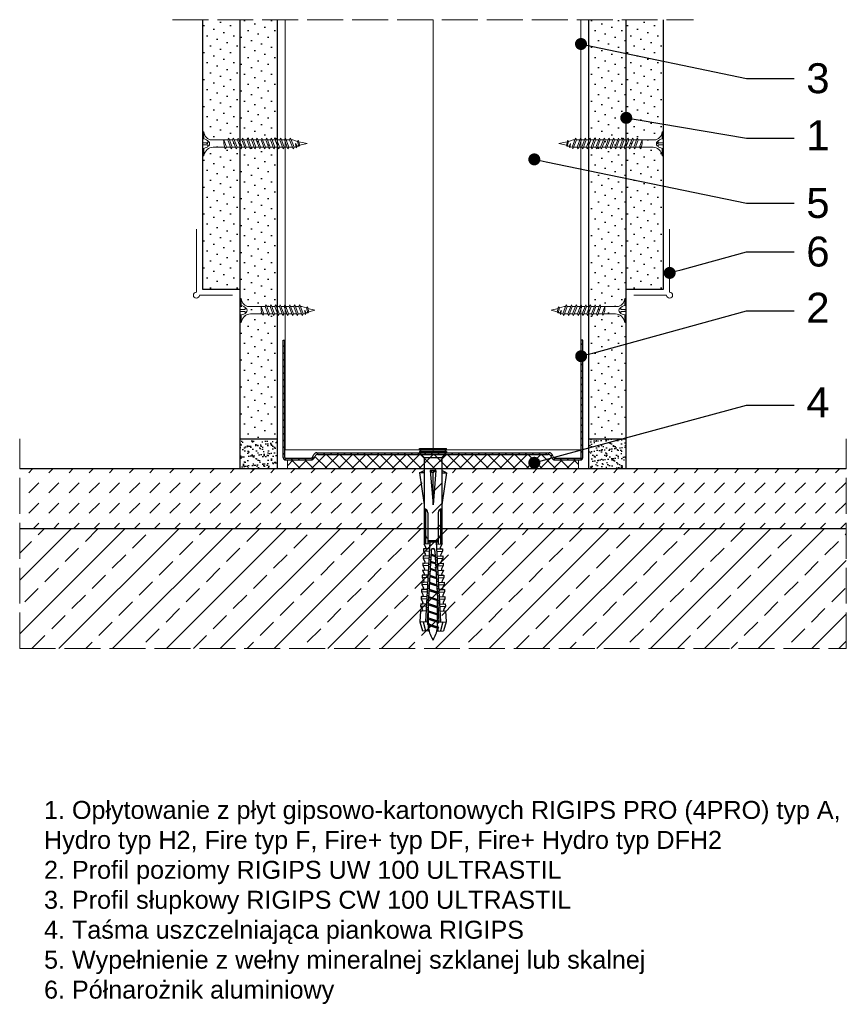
# Model space of a CAD drawing. Header units: millimetres. Extents: x 1487 to 2888, y 947 to 1276.
# Tile 2 of 2: x 2612 to 2888, y 947 to 1276. Entities that reach past the tile are written whole.
import ezdxf
from ezdxf import colors
from ezdxf.entities.mleader import LeaderData, LeaderLine
from ezdxf.math import Vec2, Vec3

# ---------------------------------------------------------------- set-up
doc = ezdxf.new("R2010")
doc.units = ezdxf.units.MM
doc.linetypes.add('ACAD_ISO02W100', pattern=[15, 12, -3])
for name, color, linetype, lineweight in [('_ISOVER WELNA', 7, 'BATTING', 9), ('_RIGIPS AKCESORIA', 7, 'Continuous', 18), ('_RIGIPS G-K', 7, 'Continuous', 25), ('_RIGIPS PROFIL', 7, 'Continuous', 18), ('KRESKOWANIE', 7, 'Continuous', 9), ('OPISY', 7, 'Continuous', 9), ('PRZERYWANA', 7, 'ACAD_ISO02W100', 9)]:
    doc.layers.add(name, color=color, linetype=linetype, lineweight=lineweight)
doc.styles.get("Standard").update_dxf_attribs({"font": 'arial.ttf'})
doc.linetypes.add('BATTING', pattern='A,0.00254,-2.54,[134,ltypeshp.shx,S=2.54,R=0,X=-2.54,Y=0],-5.08,[134,ltypeshp.shx,S=2.54,R=180,X=2.54,Y=0],-2.54', length=10.16254)

# ---------------------------------------------------------------- blocks, each defined once
blk = doc.blocks.new('UW 100 ULTRASTIL')
h = blk.add_hatch()
h.set_pattern_fill('ANSI31', color=256, scale=0.5, style=0)
h.paths.add_polyline_path([(166.82, 2.35), (89.14, 2.35, 0.286951), (88.24, 1.79), (87.91, 1.11, -0.286951), (87.01, 0.55), (78.78, 0.55, -0.414214), (78.53, 0.8), (78.53, 40), (77.98, 40), (77.98, 0.8, 0.414214), (78.78, 0), (87.35, 0, 0.286951), (88.25, 0.56), (88.58, 1.24, -0.286951), (89.48, 1.8), (166.48, 1.8, -0.286951), (167.38, 1.24), (167.71, 0.56, 0.286951), (168.61, 0), (177.18, 0, 0.414214), (177.98, 0.8), (177.98, 40), (177.43, 40), (177.43, 0.8, -0.414214), (177.18, 0.55), (168.95, 0.55, -0.286951), (168.05, 1.11), (167.72, 1.79, 0.286951)])
for p, q in [((77.98, 0.8), (77.98, 40)), ((77.98, 40), (78.53, 40)), ((78.53, 0.8), (78.53, 40)), ((177.43, 0.8), (177.43, 40)), ((177.98, 40), (177.43, 40)), ((177.98, 0.8), (177.98, 40)), ((78.78, 0.55), (87.01, 0.55)), ((78.78, 0), (87.35, 0)), ((87.91, 1.11), (88.24, 1.79)), ((88.25, 0.56), (88.58, 1.24)), ((89.14, 2.35), (166.82, 2.35)), ((89.48, 1.8), (166.48, 1.8)), ((167.71, 0.56), (167.38, 1.24)), ((168.05, 1.11), (167.72, 1.79)), ((168.61, 0), (177.18, 0)), ((168.95, 0.55), (177.18, 0.55))]:
    blk.add_line(p, q)
for centre, radius, start, end in [((78.78, 0.8), 0.8, 180, 270), ((78.78, 0.8), 0.25, 180, 270), ((87.01, 1.55), 1, 270, 334.0435), ((87.35, 1), 1, 270, 334.0435), ((89.14, 1.35), 1, 90, 154.0435), ((89.48, 0.8), 1, 90, 154.0435), ((166.48, 0.8), 1, 25.9565, 90), ((166.82, 1.35), 1, 25.9565, 90), ((168.61, 1), 1, 205.9565, 270), ((168.95, 1.55), 1, 205.9565, 270), ((177.18, 0.8), 0.8, 270, 0), ((177.18, 0.8), 0.25, 270, 0)]:
    blk.add_arc(centre, radius, start, end)
blk = doc.blocks.new('TN 25')
at = {"layer": '_RIGIPS AKCESORIA'}
for p, q in [((0, -0.84), (0, 7.16)), ((0, 7.16), (0.46, 7.16)), ((0.46, 7.16), (0.46, 4.78)), ((0.46, 4.78), (0, 4.78)), ((0, 3.5), (1.77, 3.5)), ((1.77, 3.5), (1.77, 4.2)), ((3.02, 4.46), (8.47, 4.46)), ((7.12, 4.46), (7.12, 3.18)), ((8.03, 2.01), (7.12, 4.46)), ((8.47, 4.46), (8.79, 5)), ((9.61, 1.51), (8.47, 4.46)), ((8.79, 5), (9.93, 2.01)), ((9, 4.46), (10.1, 4.46)), ((10.1, 4.46), (10.41, 5)), ((11.23, 1.51), (10.1, 4.46)), ((10.41, 5), (11.56, 2.01)), ((10.62, 4.46), (11.67, 4.46)), ((11.67, 4.46), (11.99, 5)), ((12.81, 1.51), (11.67, 4.46)), ((11.99, 5), (13.14, 2.01)), ((12.2, 4.46), (13.21, 4.46)), ((13.21, 4.46), (13.52, 5)), ((14.34, 1.51), (13.21, 4.46)), ((13.52, 5), (14.67, 2.01)), ((13.73, 4.46), (14.8, 4.46)), ((14.8, 4.46), (15.12, 5)), ((15.94, 1.51), (14.8, 4.46)), ((15.12, 5), (16.26, 2.01)), ((15.33, 4.46), (16.42, 4.46)), ((16.42, 4.46), (16.73, 5)), ((17.55, 1.51), (16.42, 4.46)), ((16.73, 5), (17.88, 2.01)), ((16.94, 4.46), (17.99, 4.46)), ((17.99, 4.46), (18.31, 5)), ((19.13, 1.51), (17.99, 4.46)), ((18.31, 5), (19.45, 2.01)), ((18.52, 4.46), (19.68, 4.46)), ((19.68, 4.46), (20, 5)), ((20.82, 1.51), (19.68, 4.46)), ((20, 5), (21.14, 2.01)), ((20.21, 4.46), (20.7, 4.46)), ((20.7, 4.46), (22.28, 3.98)), ((22.28, 3.98), (22.56, 4.37)), ((22.7, 2.36), (22.28, 3.98)), ((22.56, 4.37), (23.03, 2.71)), ((22.71, 3.85), (25, 3.24)), ((0, 2.83), (1.77, 2.83)), ((0.46, 1.64), (0, 1.64)), ((0.46, -0.84), (0.46, 1.64)), ((1.77, 2.83), (1.77, 2.18)), ((7.49, 2.01), (3.55, 2.01)), ((7.12, 3.18), (7.65, 1.53)), ((7.65, 1.53), (8.03, 2.01)), ((9.41, 2.01), (8.03, 2.01)), ((9.93, 2.01), (9.61, 1.51)), ((11.04, 2.01), (9.93, 2.01)), ((11.56, 2.01), (11.23, 1.51)), ((12.61, 2.01), (11.56, 2.01)), ((13.14, 2.01), (12.81, 1.51)), ((14.15, 2.01), (13.14, 2.01)), ((14.67, 2.01), (14.34, 1.51)), ((15.74, 2.01), (14.67, 2.01)), ((16.26, 2.01), (15.94, 1.51)), ((17.36, 2.01), (16.26, 2.01)), ((17.88, 2.01), (17.55, 1.51)), ((18.93, 2.01), (17.88, 2.01)), ((19.45, 2.01), (19.13, 1.51)), ((19.45, 2.01), (20.62, 2.01)), ((21.14, 2.01), (20.82, 1.51)), ((21.14, 2.01), (21.81, 2.12)), ((21.85, 1.83), (21.67, 3.28)), ((21.67, 3.28), (22.14, 2.4)), ((22.14, 2.4), (21.85, 1.83)), ((22.7, 2.36), (22.14, 2.4)), ((23.03, 2.71), (22.7, 2.36)), ((25, 3.24), (23.03, 2.71)), ((0, -0.84), (0.46, -0.84))]:
    blk.add_line(p, q, dxfattribs=at)
for centre, major_axis, ratio, start_param, end_param in [((3.09, 7.67), (0.17, 3.2), 0.826134, 1.773653, 3.180586), ((-0.04, 0.9), (0, 3.93), 0.848176, -0.720942, -0.151112), ((1.66, 3.18), (0, 0.895), 0.848176, -1.552777, -0.720942), ((3.37, -1.57), (0.28, 3.57), 0.832181, 0.035984, 1.430787), ((-2.73, 15.91), (0, 14.76), 0.848176, 3.399396, 3.475072), ((0.59, 4.62), (0, 2.81), 0.848176, 3.475072, 3.862535), ((1.66, 3.18), (0, 0.895), 0.848176, 3.862535, 4.730408)]:
    blk.add_ellipse(centre, major_axis=major_axis, ratio=ratio, start_param=start_param, end_param=end_param, dxfattribs=at)
blk = doc.blocks.new('kolek rozprezny komplet 60')
for p, q in [((390.66, 217.01), (390.76, 218.91)), ((393.15, 216.88), (390.66, 217.01)), ((393.75, 218.75), (390.71, 217.96)), ((393.81, 219.85), (390.76, 218.91)), ((392.67, 216.95), (393.04, 217.45)), ((393.07, 216.95), (393.04, 217.45)), ((393.68, 217.35), (393.81, 219.85)), ((417.38, 216.11), (393.68, 217.35)), ((420.47, 216.55), (393.71, 217.95)), ((397.41, 219.66), (393.81, 219.85)), ((394.67, 216.95), (394.92, 217.29)), ((395.07, 216.95), (395.05, 217.28)), ((397.07, 216.95), (397.23, 217.17)), ((397.31, 217.76), (397.41, 219.66)), ((397.47, 216.95), (397.46, 217.16)), ((397.67, 217.14), (397.71, 217.74)), ((399, 219.58), (397.82, 218.98)), ((398.47, 217.1), (398.5, 217.7)), ((398.9, 217.68), (399, 219.58)), ((399.8, 219.54), (399, 219.58)), ((399.47, 216.95), (399.55, 217.05)), ((399.7, 217.64), (399.8, 219.54)), ((399.87, 216.95), (399.87, 217.03)), ((400.07, 217.02), (400.1, 217.62)), ((401.4, 219.45), (400.22, 218.85)), ((400.87, 216.98), (400.9, 217.58)), ((401.3, 217.56), (401.4, 219.45)), ((402.2, 219.41), (401.4, 219.45)), ((402.1, 217.51), (402.2, 219.41)), ((402.47, 216.89), (402.5, 217.49)), ((403.8, 219.33), (402.61, 218.72)), ((403.27, 216.85), (403.3, 217.45)), ((403.7, 217.43), (403.8, 219.33)), ((404.6, 219.29), (403.8, 219.33)), ((404.5, 217.39), (404.6, 219.29)), ((404.86, 216.77), (404.9, 217.37)), ((406.19, 219.2), (405.01, 218.6)), ((405.66, 216.73), (405.69, 217.32)), ((406.09, 217.3), (406.19, 219.2)), ((406.99, 219.16), (406.19, 219.2)), ((406.89, 217.26), (406.99, 219.16)), ((407.26, 216.64), (407.29, 217.24)), ((408.59, 219.08), (407.41, 218.47)), ((408.06, 216.6), (408.09, 217.2)), ((408.49, 217.18), (408.59, 219.08)), ((409.39, 219.03), (408.59, 219.08)), ((409.29, 217.14), (409.39, 219.03)), ((409.66, 216.52), (409.69, 217.12)), ((410.99, 218.95), (409.8, 218.35)), ((410.46, 216.47), (410.49, 217.07)), ((410.89, 217.05), (410.99, 218.95)), ((412.59, 218.87), (411.4, 218.26)), ((412.49, 216.97), (412.59, 218.87)), ((413.38, 218.82), (412.59, 218.87)), ((413.28, 216.93), (413.38, 218.82)), ((414.98, 218.74), (413.8, 218.14)), ((414.88, 216.84), (414.98, 218.74)), ((415.78, 218.7), (414.98, 218.74)), ((415.68, 216.8), (415.78, 218.7)), ((417.38, 218.62), (416.2, 218.01)), ((417.28, 216.72), (417.38, 218.62)), ((418.18, 218.57), (417.38, 218.62)), ((418.08, 216.68), (418.18, 218.57)), ((419.78, 218.49), (418.59, 217.89)), ((419.68, 216.59), (419.78, 218.49)), ((430.17, 217.15), (419.71, 217.15)), ((431.37, 217.95), (419.75, 217.95)), ((448.67, 218.45), (419.77, 218.45)), ((420.47, 217.15), (420.47, 213.75)), ((420.67, 217.15), (420.67, 213.75)), ((420.87, 217.15), (420.87, 213.75)), ((443.47, 219.95), (432.8, 218.45)), ((443.47, 218.45), (443.47, 219.95)), ((443.47, 219.95), (444.34, 218.45)), ((450.17, 219.95), (448.67, 218.45)), ((448.67, 218.45), (448.67, 212.45)), ((450.17, 219.95), (450.17, 210.95)), ((450.67, 219.95), (450.17, 219.95)), ((450.67, 219.95), (450.67, 210.95)), ((450.67, 219.35), (451.17, 219.95)), ((451.17, 219.95), (451.67, 219.95)), ((451.17, 219.95), (451.17, 210.95)), ((451.67, 219.95), (451.67, 210.95)), ((393.15, 214.02), (390.66, 213.89)), ((390.66, 213.89), (390.76, 211.99)), ((391.67, 216.95), (392.67, 216.95)), ((392.67, 216.95), (391.67, 213.95)), ((391.67, 213.95), (391.71, 213.45)), ((391.71, 213.45), (392.07, 213.95)), ((392.67, 216.95), (392.07, 213.95)), ((393.07, 216.95), (392.07, 213.95)), ((392.07, 213.95), (393.67, 213.95)), ((393.07, 216.95), (394.67, 216.95)), ((394.67, 216.95), (393.67, 213.95)), ((393.67, 213.95), (393.7, 213.55)), ((417.38, 214.79), (393.68, 213.55)), ((420.47, 214.35), (393.71, 212.95)), ((393.78, 213.55), (394.07, 213.95)), ((394.67, 216.95), (394.07, 213.95)), ((395.07, 216.95), (394.07, 213.95)), ((394.07, 213.95), (396.07, 213.95)), ((395.07, 216.95), (397.07, 216.95)), ((397.07, 216.95), (396.07, 213.95)), ((396.07, 213.95), (396.09, 213.67)), ((396.28, 213.68), (396.47, 213.95)), ((397.07, 216.95), (396.47, 213.95)), ((397.47, 216.95), (396.47, 213.95)), ((396.47, 213.95), (398.47, 213.95)), ((397.47, 216.95), (399.47, 216.95)), ((397.67, 213.76), (397.71, 213.16)), ((399.47, 216.95), (398.47, 213.95)), ((398.47, 213.95), (398.48, 213.8)), ((398.47, 213.8), (398.5, 213.2)), ((398.77, 213.81), (398.87, 213.95)), ((399.47, 216.95), (398.87, 213.95)), ((399.87, 216.95), (398.87, 213.95)), ((398.87, 213.95), (400.87, 213.95)), ((399.87, 216.95), (401.38, 216.95)), ((400.07, 213.88), (400.1, 213.28)), ((401.87, 216.92), (400.87, 213.95)), ((400.87, 213.95), (400.88, 213.92)), ((400.87, 213.92), (400.9, 213.32)), ((401.87, 216.92), (401.27, 213.95)), ((402.26, 216.9), (401.27, 213.95)), ((401.27, 213.95), (401.38, 213.95)), ((401.27, 213.94), (401.27, 213.95)), ((402.47, 214.01), (402.5, 213.41)), ((403.27, 214.05), (403.3, 213.45)), ((404.22, 216.8), (403.31, 214.05)), ((404.24, 216.8), (403.7, 214.07)), ((404.62, 216.78), (403.72, 214.07)), ((404.86, 214.13), (404.9, 213.53)), ((405.66, 214.17), (405.69, 213.58)), ((406.58, 216.68), (405.75, 214.18)), ((406.62, 216.68), (406.12, 214.2)), ((406.98, 216.66), (406.16, 214.2)), ((407.26, 214.26), (407.29, 213.66)), ((408.06, 214.3), (408.09, 213.7)), ((408.94, 216.55), (408.19, 214.31)), ((408.49, 213.72), (408.59, 211.82)), ((408.99, 216.55), (408.55, 214.33)), ((409.34, 216.53), (408.6, 214.33)), ((409.29, 213.76), (409.39, 211.87)), ((409.66, 214.38), (409.69, 213.79)), ((410.46, 214.43), (410.49, 213.83)), ((411.3, 216.43), (410.64, 214.44)), ((410.89, 213.85), (410.99, 211.95)), ((411.37, 216.43), (410.98, 214.45)), ((411.69, 216.41), (411.04, 214.46)), ((412.05, 216.39), (412.09, 216.99)), ((412.05, 214.51), (412.09, 213.91)), ((412.49, 213.93), (412.59, 212.03)), ((412.85, 216.35), (412.89, 216.95)), ((412.85, 214.55), (412.89, 213.95)), ((413.66, 216.31), (413.08, 214.56)), ((413.28, 213.97), (413.38, 212.08)), ((413.75, 216.3), (413.4, 214.58)), ((414.05, 216.29), (413.49, 214.58)), ((414.45, 216.27), (414.48, 216.86)), ((414.45, 214.64), (414.48, 214.04)), ((414.88, 214.06), (414.98, 212.16)), ((415.25, 216.22), (415.28, 216.82)), ((415.25, 214.68), (415.28, 214.08)), ((416.02, 216.18), (415.52, 214.69)), ((415.68, 214.1), (415.78, 212.2)), ((416.12, 216.18), (415.83, 214.71)), ((416.41, 216.16), (415.93, 214.71)), ((417.28, 214.18), (417.38, 212.29)), ((418.22, 215.58), (418.01, 214.95)), ((418.08, 214.22), (418.18, 212.33)), ((419.68, 214.31), (419.78, 212.41)), ((430.17, 213.75), (419.71, 213.75)), ((444.34, 216.37), (432.8, 215.45)), ((432.8, 215.45), (443.47, 215.45)), ((444.34, 214.53), (432.8, 215.45)), ((444.34, 216.37), (443.47, 215.45)), ((444.34, 214.53), (443.47, 215.45)), ((444.34, 214.53), (444.34, 216.37)), ((448.67, 216.95), (448.67, 213.95)), ((393.75, 212.15), (390.71, 212.94)), ((393.81, 211.05), (390.76, 211.99)), ((393.68, 213.55), (393.81, 211.05)), ((397.41, 211.24), (393.81, 211.05)), ((397.31, 213.14), (397.41, 211.24)), ((399, 211.32), (397.82, 211.93)), ((398.9, 213.22), (399, 211.32)), ((399.8, 211.36), (399, 211.32)), ((399.7, 213.26), (399.8, 211.36)), ((401.4, 211.45), (400.22, 212.05)), ((401.3, 213.35), (401.4, 211.45)), ((402.2, 211.49), (401.4, 211.45)), ((402.1, 213.39), (402.2, 211.49)), ((403.8, 211.57), (402.61, 212.18)), ((403.7, 213.47), (403.8, 211.57)), ((404.6, 211.62), (403.8, 211.57)), ((404.5, 213.51), (404.6, 211.62)), ((406.19, 211.7), (405.01, 212.3)), ((406.09, 213.6), (406.19, 211.7)), ((406.99, 211.74), (406.19, 211.7)), ((406.89, 213.64), (406.99, 211.74)), ((408.59, 211.82), (407.41, 212.43)), ((409.39, 211.87), (408.59, 211.82)), ((410.99, 211.95), (409.8, 212.55)), ((412.59, 212.03), (411.4, 212.64)), ((413.38, 212.08), (412.59, 212.03)), ((414.98, 212.16), (413.8, 212.76)), ((415.78, 212.2), (414.98, 212.16)), ((417.38, 212.29), (416.2, 212.89)), ((418.18, 212.33), (417.38, 212.29)), ((419.78, 212.41), (418.59, 213.01)), ((431.37, 212.95), (419.75, 212.95)), ((448.67, 212.45), (419.77, 212.45)), ((443.47, 210.95), (432.8, 212.45)), ((443.47, 212.45), (443.47, 210.95)), ((443.47, 210.95), (444.34, 212.45)), ((450.17, 210.95), (448.67, 212.45)), ((450.67, 210.95), (450.17, 210.95)), ((450.67, 211.55), (451.17, 210.95)), ((451.17, 210.95), (451.67, 210.95))]:
    blk.add_line(p, q)
for centre, radius, start, end in [((393.65, 216.85), 0.5, 87, 177), ((397.68, 219.24), 0.3, 177, 297), ((400.08, 219.12), 0.3, 177, 297), ((402.48, 218.99), 0.3, 177, 297), ((404.87, 218.87), 0.3, 177, 297), ((407.27, 218.74), 0.3, 177, 297), ((409.67, 218.61), 0.3, 177, 297), ((411.27, 218.53), 0.3, 177, 297), ((413.66, 218.41), 0.3, 177, 297), ((416.06, 218.28), 0.3, 177, 297), ((418.46, 218.15), 0.3, 177, 297), ((422.67, 216.95), 1, 90, 168.463), ((430.17, 218.45), 1.3, 270, 0), ((393.41, 206.24), 10.85, 99.2038, 121.9083), ((393.41, 224.66), 10.85, 238.0917, 260.7962), ((393.65, 214.05), 0.5, 183, 273), ((417.55, 215.45), 0.682, 255.8604, 104.1386), ((422.67, 213.95), 1, 191.537, 270), ((430.17, 212.45), 1.3, 0, 90), ((397.68, 211.66), 0.3, 63, 183), ((400.08, 211.78), 0.3, 63, 183), ((402.48, 211.91), 0.3, 63, 183), ((404.87, 212.03), 0.3, 63, 183), ((407.27, 212.16), 0.3, 63, 183), ((409.67, 212.29), 0.3, 63, 183), ((411.27, 212.37), 0.3, 63, 183), ((413.66, 212.5), 0.3, 63, 183), ((416.06, 212.62), 0.3, 63, 183), ((418.46, 212.75), 0.3, 63, 183)]:
    blk.add_arc(centre, radius, start, end)
blk = doc.blocks.new('TN 35')
at = {"layer": '_RIGIPS AKCESORIA'}
for p, q in [((0, -0.84), (0, 7.16)), ((0, 7.16), (0.46, 7.16)), ((0.46, 7.16), (0.46, 4.78)), ((0.46, 4.78), (0, 4.78)), ((0, 3.5), (1.77, 3.5)), ((1.77, 3.5), (1.77, 4.2)), ((3.02, 4.46), (8.47, 4.46)), ((7.12, 4.46), (7.12, 3.18)), ((8.03, 2.01), (7.12, 4.46)), ((8.47, 4.46), (8.79, 5)), ((9.61, 1.51), (8.47, 4.46)), ((8.79, 5), (9.93, 2.01)), ((9, 4.46), (10.1, 4.46)), ((10.1, 4.46), (10.41, 5)), ((11.23, 1.51), (10.1, 4.46)), ((10.41, 5), (11.56, 2.01)), ((10.62, 4.46), (11.67, 4.46)), ((11.67, 4.46), (11.99, 5)), ((12.81, 1.51), (11.67, 4.46)), ((11.99, 5), (13.14, 2.01)), ((12.2, 4.46), (13.21, 4.46)), ((13.21, 4.46), (13.52, 5)), ((14.34, 1.51), (13.21, 4.46)), ((13.52, 5), (14.67, 2.01)), ((13.73, 4.46), (14.8, 4.46)), ((14.8, 4.46), (15.12, 5)), ((15.94, 1.51), (14.8, 4.46)), ((15.12, 5), (16.26, 2.01)), ((15.33, 4.46), (16.42, 4.46)), ((16.42, 4.46), (16.73, 5)), ((17.55, 1.51), (16.42, 4.46)), ((16.73, 5), (17.88, 2.01)), ((16.94, 4.46), (17.99, 4.46)), ((17.99, 4.46), (18.31, 5)), ((19.13, 1.51), (17.99, 4.46)), ((18.31, 5), (19.45, 2.01)), ((18.52, 4.46), (19.57, 4.46)), ((19.57, 4.46), (19.88, 5)), ((20.7, 1.51), (19.57, 4.46)), ((19.88, 5), (21.03, 2.01)), ((20.09, 4.46), (21.14, 4.46)), ((21.14, 4.46), (21.46, 5)), ((22.28, 1.51), (21.14, 4.46)), ((21.46, 5), (22.6, 2.01)), ((21.67, 4.46), (22.72, 4.46)), ((22.72, 4.46), (23.03, 5)), ((23.85, 1.51), (22.72, 4.46)), ((23.03, 5), (24.18, 2.01)), ((23.24, 4.46), (24.29, 4.46)), ((24.29, 4.46), (24.61, 5)), ((25.43, 1.51), (24.29, 4.46)), ((24.61, 5), (25.75, 2.01)), ((24.81, 4.46), (25.87, 4.46)), ((25.87, 4.46), (26.18, 5)), ((27, 1.51), (25.87, 4.46)), ((26.18, 5), (27.33, 2.01)), ((26.39, 4.46), (27.44, 4.46)), ((27.44, 4.46), (27.76, 5)), ((28.58, 1.51), (27.44, 4.46)), ((27.76, 5), (28.9, 2.01)), ((27.96, 4.46), (29.13, 4.46)), ((29.13, 4.46), (29.45, 5)), ((30.27, 1.51), (29.13, 4.46)), ((29.45, 5), (30.59, 2.01)), ((29.65, 4.46), (30.15, 4.46)), ((30.15, 4.46), (31.73, 3.98)), ((31.73, 3.98), (32.01, 4.37)), ((32.15, 2.36), (31.73, 3.98)), ((32.01, 4.37), (32.48, 2.71)), ((32.16, 3.85), (35, 3.24)), ((0, 2.83), (1.77, 2.83)), ((0.46, 1.64), (0, 1.64)), ((0.46, -0.84), (0.46, 1.64)), ((1.77, 2.83), (1.77, 2.18)), ((7.49, 2.01), (3.55, 2.01)), ((7.12, 3.18), (7.65, 1.53)), ((7.65, 1.53), (8.03, 2.01)), ((9.41, 2.01), (8.03, 2.01)), ((9.93, 2.01), (9.61, 1.51)), ((11.04, 2.01), (9.93, 2.01)), ((11.56, 2.01), (11.23, 1.51)), ((12.61, 2.01), (11.56, 2.01)), ((13.14, 2.01), (12.81, 1.51)), ((14.15, 2.01), (13.14, 2.01)), ((14.67, 2.01), (14.34, 1.51)), ((15.74, 2.01), (14.67, 2.01)), ((16.26, 2.01), (15.94, 1.51)), ((17.36, 2.01), (16.26, 2.01)), ((17.88, 2.01), (17.55, 1.51)), ((18.93, 2.01), (17.84, 2.01)), ((19.45, 2.01), (19.13, 1.51)), ((20.51, 2.01), (19.41, 2.01)), ((21.03, 2.01), (20.7, 1.51)), ((22.08, 2.01), (20.99, 2.01)), ((22.6, 2.01), (22.28, 1.51)), ((23.66, 2.01), (22.56, 2.01)), ((24.18, 2.01), (23.85, 1.51)), ((25.23, 2.01), (24.14, 2.01)), ((25.75, 2.01), (25.43, 1.51)), ((26.81, 2.01), (25.71, 2.01)), ((27.33, 2.01), (27, 1.51)), ((28.38, 2.01), (27.33, 2.01)), ((28.9, 2.01), (28.58, 1.51)), ((28.9, 2.01), (30.07, 2.01)), ((30.59, 2.01), (30.27, 1.51)), ((30.59, 2.01), (31.26, 2.12)), ((31.3, 1.83), (31.12, 3.28)), ((31.12, 3.28), (31.59, 2.4)), ((31.59, 2.4), (31.3, 1.83)), ((32.15, 2.36), (31.59, 2.4)), ((32.48, 2.71), (32.15, 2.36)), ((35, 3.24), (32.48, 2.71)), ((0, -0.84), (0.46, -0.84))]:
    blk.add_line(p, q, dxfattribs=at)
for centre, major_axis, ratio, start_param, end_param in [((3.09, 7.67), (0.17, 3.2), 0.826134, 1.773653, 3.180586), ((-0.04, 0.9), (0, 3.93), 0.848176, -0.720942, -0.151112), ((1.66, 3.18), (0, 0.895), 0.848176, -1.552777, -0.720942), ((3.37, -1.57), (0.28, 3.57), 0.832181, 0.035984, 1.430787), ((-2.73, 15.91), (0, 14.76), 0.848176, 3.399396, 3.475072), ((0.59, 4.62), (0, 2.81), 0.848176, 3.475072, 3.862535), ((1.66, 3.18), (0, 0.895), 0.848176, 3.862535, 4.730408)]:
    blk.add_ellipse(centre, major_axis=major_axis, ratio=ratio, start_param=start_param, end_param=end_param, dxfattribs=at)
blk = doc.blocks.new('polnaroznik')
at = {"layer": '_RIGIPS AKCESORIA'}
for p, q in [((430.5, 56.15), (451.5, 56.15)), ((429.5, 44.15), (429.5, 55.15))]:
    blk.add_line(p, q, dxfattribs=at)
blk.add_arc((429.5, 56.15), 1, 0, 270, dxfattribs=at)
blk = doc.blocks.new('_Dot')
at = {"color": 0, "linetype": 'ByBlock', "lineweight": -2}
blk.add_line((-0.5, 0), (-1, 0), dxfattribs=at)
at = {"color": 0, "linetype": 'ByBlock', "const_width": 0.5}
blk.add_lwpolyline([(-0.25, 0, 1), (0.25, 0, 1)], format="xyb", close=True, dxfattribs=at)

msp = doc.modelspace()

# ---------------------------------------------------------------- hatches: boundary and pattern name
at = {"layer": '_RIGIPS G-K'}
h = msp.add_hatch(dxfattribs=at)
h.set_pattern_fill('DOTS', color=256, scale=2, angle=45, style=0)
h.set_pattern_definition([(45, (1008.8827, -3e-12), (-1.122532, 3.367596), [0, -3.175])])
h.paths.add_polyline_path([(2685.66, 1276.07), (2673.16, 1276.07), (2673.16, 1186.07), (2685.66, 1186.07)])
h = msp.add_hatch(dxfattribs=at)
h.set_pattern_fill('DOTS', color=256, scale=2, angle=45, style=0)
h.set_pattern_definition([(45, (1098.8827, -308.061), (-1.122532, 3.367596), [0, -3.175])])
h.paths.add_polyline_path([(2698.16, 1276.07), (2685.66, 1276.07), (2685.66, 1136.07), (2698.16, 1136.07)])
h = msp.add_hatch(dxfattribs=at)
h.set_pattern_fill('DOTS', color=256, scale=2, angle=45, style=0)
h.set_pattern_definition([(45, (1151.8827, -308.061), (-1.122532, 3.367596), [0, -3.175])])
h.paths.add_polyline_path([(2814.66, 1276.07), (2802.16, 1276.07), (2802.16, 1136.07), (2814.66, 1136.07)])
h = msp.add_hatch(dxfattribs=at)
h.set_pattern_fill('DOTS', color=256, scale=2, angle=45, style=0)
h.set_pattern_definition([(45, (1150.3827, 1e-11), (-1.122532, 3.367596), [0, -3.175])])
h.paths.add_polyline_path([(2827.16, 1276.07), (2814.66, 1276.07), (2814.66, 1186.07), (2827.16, 1186.07)])
h = msp.add_hatch(dxfattribs=at)
h.set_pattern_fill('AR-SAND', color=256, scale=0.05, style=0)
h.set_pattern_definition([(37.5, (471.8827, 0), (-0.0800016, 2.4470662), [0, -1.9304, 0, -2.159, 0, -2.06375]), (7.5, (471.8827, 0), (2.2476164, 3.5841255), [0, -1.0414, 0, -1.7399, 0, -0.66675]), (327.5, (470.3206, 0), (3.9549619, 0.007186), [0, -0.635, 0, -2.286, 0, -2.9845]), (317.5, (470.3206, 0), (3.8177823, 1.1146466), [0, -0.3175, 0, -1.4986, 0, -1.7145])])
h.paths.add_polyline_path([(2685.66, 1136.07), (2685.66, 1126.07), (2698.16, 1126.07), (2698.16, 1136.07)])
h = msp.add_hatch(dxfattribs=at)
h.set_pattern_fill('AR-SAND', color=256, scale=0.05, style=0)
h.set_pattern_definition([(37.5, (474.8827, 0), (-0.0800016, 2.4470662), [0, -1.9304, 0, -2.159, 0, -2.06375]), (7.5, (474.8827, 0), (2.2476164, 3.5841255), [0, -1.0414, 0, -1.7399, 0, -0.66675]), (327.5, (473.3206, 0), (3.9549619, 0.007186), [0, -0.635, 0, -2.286, 0, -2.9845]), (317.5, (473.3206, 0), (3.8177823, 1.1146466), [0, -0.3175, 0, -1.4986, 0, -1.7145])])
h.paths.add_polyline_path([(2814.66, 1126.07), (2814.66, 1136.07), (2802.16, 1136.07), (2802.16, 1126.07)])
at = {"layer": 'KRESKOWANIE'}
h = msp.add_hatch(dxfattribs=at)
h.set_pattern_fill('ANSI37', color=256, angle=90, style=0)
h.set_pattern_definition([(135, (799.3827, -308.061), (-2.245064, -2.245064), []), (225, (799.3827, -308.061), (2.245064, -2.245064), [])])
h.paths.add_polyline_path([(2789.88, 1129.63), (2789.56, 1130.31, 0.286951), (2788.66, 1130.87), (2711.66, 1130.87, 0.286951), (2710.76, 1130.31), (2710.43, 1129.63, -0.286951), (2709.53, 1129.07), (2701.56, 1129.07), (2701.56, 1126.07), (2798.76, 1126.07), (2798.76, 1129.07), (2790.78, 1129.07, -0.286951)])
h = msp.add_hatch(dxfattribs=at)
h.set_pattern_fill('DASH', color=256, scale=1.5, angle=45, style=0)
h.set_pattern_definition([(45, (473.3827, 0), (4e-16, 6.735192), [4.7625, -4.7625])])
h.paths.add_polyline_path([(2888.16, 1126.07), (2612.16, 1126.07), (2612.16, 1106.07), (2888.16, 1106.07)])
h = msp.add_hatch(dxfattribs=at)
h.set_pattern_fill('ANSI33', color=256, scale=2, style=0)
h.set_pattern_definition([(45, (1125.383, -308.061), (-8.980256, 8.980256), []), (45, (1134.363, -308.061), (-8.980256, 8.980256), [6.35, -3.175])])
h.paths.add_polyline_path([(2888.16, 1106.07), (2612.16, 1106.07), (2612.16, 1066.07), (2888.16, 1066.07)])

# ---------------------------------------------------------------- linework, layer by layer
for p, q in [((2888.16, 1126.07), (2612.16, 1126.07)), ((2888.16, 1106.07), (2612.16, 1106.07))]:
    msp.add_line(p, q)
at = {"layer": '_ISOVER WELNA', "ltscale": 4.8}
msp.add_line((2750.16, 1276.07), (2750.16, 1131.42), dxfattribs=at)
at = {"layer": '_RIGIPS G-K'}
for p, q in [((2673.16, 1276.07), (2673.16, 1186.07)), ((2685.66, 1276.07), (2685.66, 1126.07)), ((2698.16, 1276.07), (2698.16, 1126.07)), ((2802.16, 1126.07), (2802.16, 1276.07)), ((2814.66, 1126.07), (2814.66, 1276.07)), ((2827.16, 1186.07), (2827.16, 1276.07)), ((2673.16, 1186.07), (2685.66, 1186.07)), ((2814.66, 1186.07), (2827.16, 1186.07)), ((2685.66, 1136.07), (2698.16, 1136.07)), ((2802.16, 1136.07), (2814.66, 1136.07))]:
    msp.add_line(p, q, dxfattribs=at)
at = {"layer": '_RIGIPS PROFIL', "lineweight": 9}
for p, q in [((2700.76, 1276.07), (2700.76, 1132.42)), ((2799.56, 1276.07), (2799.56, 1132.42)), ((2799.56, 1132.42), (2700.76, 1132.42))]:
    msp.add_line(p, q, dxfattribs=at)
at = {"layer": 'KRESKOWANIE'}
for p, q in [((2701.56, 1129.07), (2701.56, 1126.07)), ((2798.76, 1129.07), (2798.76, 1126.07))]:
    msp.add_line(p, q, dxfattribs=at)
at = {"layer": 'PRZERYWANA'}
for p, q in [((2663.16, 1276.07), (2837.16, 1276.07)), ((2612.16, 1066.07), (2612.16, 1136.07)), ((2888.16, 1066.07), (2888.16, 1136.07)), ((2888.16, 1066.07), (2888.16, 1136.07)), ((2612.16, 1066.07), (2888.16, 1066.07))]:
    msp.add_line(p, q, dxfattribs=at)

# ---------------------------------------------------------------- block references
msp.add_blockref('UW 100 ULTRASTIL', (2622.18, 1129.07))
at = {"rotation": 90}
msp.add_blockref('kolek rozprezny komplet 60', (2965.61, 681.24), dxfattribs=at)
at = {"layer": '_RIGIPS AKCESORIA'}
for name, p in [('TN 35', (2673.16, 1231.46)), ('TN 25', (2685.66, 1175.82))]:
    msp.add_blockref(name, p, dxfattribs=at)
at = {"layer": '_RIGIPS AKCESORIA', "xscale": -1}
for name, p in [('TN 35', (2827.16, 1231.46)), ('TN 25', (2814.66, 1175.82))]:
    msp.add_blockref(name, p, dxfattribs=at)
at = {"layer": '_RIGIPS AKCESORIA', "rotation": 90}
msp.add_blockref('polnaroznik', (2727.31, 754.57), dxfattribs=at)
at = {"layer": '_RIGIPS AKCESORIA', "xscale": -1, "rotation": 270}
msp.add_blockref('polnaroznik', (2773.01, 754.57), dxfattribs=at)

# ---------------------------------------------------------------- texts
at = {"insert": (2620.29, 1015.19), "char_height": 6, "width": 274.7113, "attachment_point": 1}
msp.add_mtext('1. Opłytowanie z płyt gipsowo-kartonowych RIGIPS PRO (4PRO) typ A, Hydro typ H2, Fire typ F, Fire+ typ DF, Fire+ Hydro typ DFH2\\P2. Profil poziomy RIGIPS UW 100 ULTRASTIL\\P3. Profil słupkowy RIGIPS CW 100 ULTRASTIL\\P4. Taśma uszczelniająca piankowa RIGIPS\\P5. Wypełnienie z wełny mineralnej szklanej lub skalnej\\P6. Półnarożnik aluminiowy', dxfattribs=at)

# ---------------------------------------------------------------- leaders
at = {"layer": 'OPISY'}
ml = msp.add_multileader_mtext('Standard', dxfattribs=at)
ml.set_content('3', color=256)
ml.set_leader_properties()
ml.set_arrow_properties(name='DOT')
ml.build(insert=Vec2(0, 0))
ctx = ml.context
ctx.base_point, ctx.char_height, ctx.landing_gap_size, ctx.plane_origin = Vec3(2870.8, 1256.43), 10, 4, Vec3(2678.21, 1400.09)
notes = []
notes.append((ctx, [(0, (1, 1, 0), (2854.8, 1256.43), (1, 0), 16, [(0, [(2799.56, 1267.96)], 0, [])])]))
ctx.mtext.insert, ctx.mtext.flow_direction = Vec3(2874.8, 1261.52), 5
ml = msp.add_multileader_mtext('Standard', dxfattribs=at)
ml.set_content('1', color=256)
ml.set_leader_properties()
ml.set_arrow_properties(name='DOT')
ml.build(insert=Vec2(0, 0))
ctx = ml.context
ctx.base_point, ctx.char_height, ctx.landing_gap_size, ctx.plane_origin = Vec3(2870.8, 1236.48), 10, 4, Vec3(2678.21, 1380.14)
notes.append((ctx, [(0, (1, 1, 0), (2854.8, 1236.48), (1, 0), 16, [(0, [(2814.68, 1243.29)], 0, [])])]))
ctx.mtext.insert, ctx.mtext.flow_direction = Vec3(2874.8, 1242.48), 5
ml = msp.add_multileader_mtext('Standard', dxfattribs=at)
ml.set_content('5', color=256)
ml.set_leader_properties()
ml.set_arrow_properties(name='DOT')
ml.build(insert=Vec2(0, 0))
ctx = ml.context
ctx.base_point, ctx.char_height, ctx.landing_gap_size, ctx.plane_origin = Vec3(2870.8, 1214.79), 10, 4, Vec3(2678.21, 1358.45)
notes.append((ctx, [(0, (1, 1, 0), (2854.8, 1214.79), (1, 0), 16, [(0, [(2783.98, 1229.42)], 0, [])])]))
ctx.mtext.insert, ctx.mtext.flow_direction = Vec3(2874.8, 1219.87), 5
ml = msp.add_multileader_mtext('Standard', dxfattribs=at)
ml.set_content('6', color=256)
ml.set_leader_properties()
ml.set_arrow_properties(name='DOT')
ml.build(insert=Vec2(0, 0))
ctx = ml.context
ctx.base_point, ctx.char_height, ctx.landing_gap_size, ctx.plane_origin = Vec3(2870.8, 1198.56), 10, 4, Vec3(2678.21, 1342.22)
notes.append((ctx, [(0, (1, 1, 0), (2854.8, 1198.56), (1, 0), 16, [(0, [(2829.18, 1191.51)], 0, [])])]))
ctx.mtext.insert, ctx.mtext.flow_direction = Vec3(2874.8, 1203.64), 5
ml = msp.add_multileader_mtext('Standard', dxfattribs=at)
ml.set_content('2', color=256)
ml.set_leader_properties()
ml.set_arrow_properties(name='DOT')
ml.build(insert=Vec2(0, 0))
ctx = ml.context
ctx.base_point, ctx.char_height, ctx.landing_gap_size, ctx.plane_origin = Vec3(2870.8, 1178.88), 10, 4, Vec3(2678.21, 1322.54)
notes.append((ctx, [(0, (1, 1, 0), (2854.8, 1178.88), (1, 0), 16, [(0, [(2799.63, 1163.7)], 0, [])])]))
ctx.mtext.insert, ctx.mtext.flow_direction = Vec3(2874.8, 1184.88), 5
ml = msp.add_multileader_mtext('Standard', dxfattribs=at)
ml.set_content('4', color=256)
ml.set_leader_properties()
ml.set_arrow_properties(name='DOT')
ml.build(insert=Vec2(0, 0))
ctx = ml.context
ctx.base_point, ctx.char_height, ctx.landing_gap_size, ctx.plane_origin = Vec3(2870.8, 1147.32), 10, 4, Vec3(2678.21, 1290.98)
notes.append((ctx, [(0, (1, 1, 0), (2854.8, 1147.32), (1, 0), 16, [(0, [(2783.98, 1128.11)], 0, [])])]))
ctx.mtext.insert, ctx.mtext.flow_direction = Vec3(2874.8, 1153.32), 5
for ctx, leaders in notes:
    for number, flags, end, landing, length, lines in leaders:
        leader = LeaderData()
        leader.index, (leader.has_last_leader_line, leader.has_dogleg_vector, leader.attachment_direction) = number, flags
        leader.last_leader_point, leader.dogleg_vector, leader.dogleg_length = Vec3(end), Vec3(landing), length
        for number, points, colour, breaks in lines:
            line = LeaderLine()
            line.index, line.vertices, line.color, line.breaks = number, Vec3.list(points), colors.encode_raw_color(colour), breaks
            leader.lines.append(line)
        ctx.leaders.append(leader)

doc.saveas('drawing.dxf')
